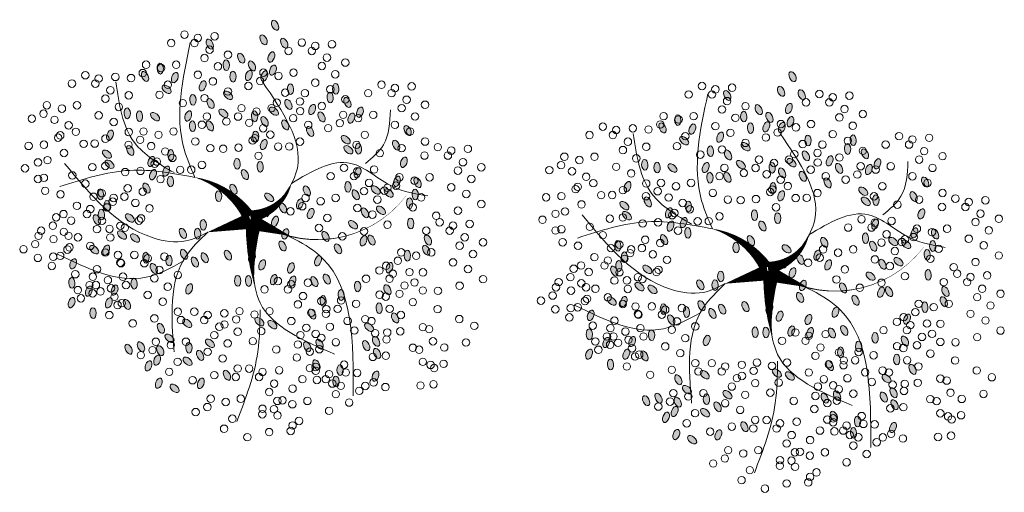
# Model space of a CAD drawing. Header units: millimetres. Extents: x 2017 to 2509, y 466 to 1783.
# Tile 13 of 25: x 2076 to 2086, y 577 to 582. Entities that reach past the tile are written whole.
import ezdxf

# ---------------------------------------------------------------- set-up
doc = ezdxf.new("R2010")
doc.units = ezdxf.units.MM
doc.layers.add('01 - Vegetación', color=3, linetype='Continuous', lineweight=0)

# ---------------------------------------------------------------- blocks, each defined once
blk = doc.blocks.new('17')
at = {"layer": '01 - Vegetación'}
for points in [[(4495.84, 1680.23, 1.33, 0.0221, 0.199177), (4489.97, 1684.48, 0.0221, 0.0221, 1.224983)], [(4496.02, 1680.23, 1.33, 0.0221, 0.286986), (4500.47, 1683.82, 0.0221, 0.0221, -1.494927)], [(4497.07, 1679.43, 0.133, 0.0221, 0.381476), (4512.91, 1682.47, 0.0221, 0.0221, -1.841687)], [(4496.02, 1679.76, 1.77, 0.0221, 0), (4491.39, 1678.53, 0.0221, 0.0221, 0)], [(4496.02, 1679.66, 1.77, 0.0221, 0), (4500.28, 1678.15, 0.0221, 0.0221, 0)], [(4496.4, 1679.85, 1.77, 0.0221, 0.074947), (4496.4, 1672.95, 0.0221, 0.0221, 0.762797)]]:
    blk.add_lwpolyline(points, format="xyseb", dxfattribs=at)
for points in [[(4490, 1684.47), (4488.83, 1687.51), (4489.5, 1699.09)], [(4487.73, 1684.98), (4483.44, 1688.25), (4481.42, 1694.81)], [(4497.83, 1680.19), (4501.11, 1685.48), (4497.33, 1694.81)], [(4508.5, 1685.98), (4510.45, 1688), (4511.21, 1691.78)], [(4500.47, 1683.82), (4506.92, 1685.99), (4511.46, 1683.47), (4515.25, 1682.46)], [(4490, 1684.47), (4482.94, 1685.23), (4475.36, 1683.47)], [(4491.39, 1678.53), (4489.02, 1677.58), (4485.46, 1677.92), (4475.87, 1685.99)], [(4497.07, 1679.43), (4503.89, 1675.65), (4507.17, 1660.78)], [(4491.39, 1678.53), (4489, 1675.9), (4487.73, 1665.57)], [(4496.57, 1678.43), (4497.07, 1670.86), (4505.15, 1665.32)], [(4488.74, 1675.4), (4484.7, 1673.64), (4475.11, 1676.16)], [(4497.07, 1670.11), (4496.82, 1665.57), (4494.55, 1658.01)]]:
    blk.add_spline(points, degree=3, dxfattribs=at)
blk = doc.blocks.new('16')
at = {"layer": '01 - Vegetación'}
h = blk.add_hatch(color=40, dxfattribs=at)
h.set_gradient(color1=(255, 191, 0), color2=(223, 255, 127), rotation=180, centered=1, tint=1, name='INVSPHERICAL')
edge = h.paths.add_edge_path()
edge.add_ellipse((4538.847, 1678.642), major_axis=(-0.0033, 0.0777), ratio=0.578492, start_angle=0, end_angle=360, ccw=False)
edge = h.paths.add_edge_path()
edge.add_ellipse((4538.961, 1678.487), major_axis=(-0.0349, 0.0695), ratio=0.578492, start_angle=0, end_angle=360, ccw=False)
edge = h.paths.add_edge_path()
edge.add_ellipse((4538.69, 1678.926), major_axis=(-0.0594, 0.0503), ratio=0.578492, start_angle=0, end_angle=360, ccw=False)
edge = h.paths.add_edge_path()
edge.add_ellipse((4538.676, 1678.266), major_axis=(-0.0033, 0.0777), ratio=0.578492, start_angle=0, end_angle=360, ccw=False)
edge = h.paths.add_edge_path()
edge.add_ellipse((4541.23, 1679.281), major_axis=(0.0274, 0.0728), ratio=0.578492, start_angle=0, end_angle=360, ccw=False)
edge = h.paths.add_edge_path()
edge.add_ellipse((4540.829, 1679.36), major_axis=(-0.0349, 0.0695), ratio=0.578492, start_angle=0, end_angle=360, ccw=False)
edge = h.paths.add_edge_path()
edge.add_ellipse((4541.174, 1679.607), major_axis=(-0.0349, 0.0695), ratio=0.578492, start_angle=0, end_angle=360, ccw=False)
edge = h.paths.add_edge_path()
edge.add_ellipse((4541.072, 1679.421), major_axis=(0.0274, 0.0728), ratio=0.578492, start_angle=0, end_angle=360, ccw=False)
edge = h.paths.add_edge_path()
edge.add_ellipse((4540.113, 1679.632), major_axis=(-0.0349, 0.0695), ratio=0.578492, start_angle=0, end_angle=360, ccw=False)
edge = h.paths.add_edge_path()
edge.add_ellipse((4540.279, 1679.843), major_axis=(-0.0349, 0.0695), ratio=0.578492, start_angle=0, end_angle=360, ccw=False)
edge = h.paths.add_edge_path()
edge.add_ellipse((4540.165, 1679.999), major_axis=(-0.0033, 0.0777), ratio=0.578492, start_angle=0, end_angle=360, ccw=False)
edge = h.paths.add_edge_path()
edge.add_ellipse((4540.499, 1679.956), major_axis=(-0.0033, 0.0777), ratio=0.578492, start_angle=0, end_angle=360, ccw=False)
edge = h.paths.add_edge_path()
edge.add_ellipse((4540.629, 1679.513), major_axis=(-0.0594, 0.0503), ratio=0.578492, start_angle=0, end_angle=360, ccw=False)
edge = h.paths.add_edge_path()
edge.add_ellipse((4540.551, 1680.278), major_axis=(0.0274, 0.0728), ratio=0.578492, start_angle=0, end_angle=360, ccw=False)
edge = h.paths.add_edge_path()
edge.add_ellipse((4539.201, 1679.744), major_axis=(-0.0033, 0.0777), ratio=0.578492, start_angle=0, end_angle=360, ccw=False)
edge = h.paths.add_edge_path()
edge.add_ellipse((4539.14, 1679.893), major_axis=(0.0274, 0.0728), ratio=0.578492, start_angle=0, end_angle=360, ccw=False)
edge = h.paths.add_edge_path()
edge.add_ellipse((4539.208, 1680.126), major_axis=(-0.0033, 0.0777), ratio=0.578492, start_angle=0, end_angle=360, ccw=False)
edge = h.paths.add_edge_path()
edge.add_ellipse((4538.979, 1680.681), major_axis=(-0.0594, 0.0503), ratio=0.578492, start_angle=0, end_angle=360, ccw=False)
edge = h.paths.add_edge_path()
edge.add_ellipse((4538.577, 1680.728), major_axis=(-0.0033, 0.0777), ratio=0.578492, start_angle=0, end_angle=360, ccw=False)
edge = h.paths.add_edge_path()
edge.add_ellipse((4538.926, 1680.033), major_axis=(0.0274, 0.0728), ratio=0.578492, start_angle=0, end_angle=360, ccw=False)
edge = h.paths.add_edge_path()
edge.add_ellipse((4538.95, 1679.842), major_axis=(0.0274, 0.0728), ratio=0.578492, start_angle=0, end_angle=360, ccw=False)
edge = h.paths.add_edge_path()
edge.add_ellipse((4538.621, 1680.191), major_axis=(-0.0349, 0.0695), ratio=0.578492, start_angle=0, end_angle=360, ccw=False)
edge = h.paths.add_edge_path()
edge.add_ellipse((4538.328, 1680.411), major_axis=(0.0274, 0.0728), ratio=0.578492, start_angle=0, end_angle=360, ccw=False)
edge = h.paths.add_edge_path()
edge.add_ellipse((4538.283, 1680.138), major_axis=(-0.0594, 0.0503), ratio=0.578492, start_angle=0, end_angle=360, ccw=False)
edge = h.paths.add_edge_path()
edge.add_ellipse((4538.32, 1679.993), major_axis=(-0.0594, 0.0503), ratio=0.578492, start_angle=0, end_angle=360, ccw=False)
edge = h.paths.add_edge_path()
edge.add_ellipse((4538.755, 1680.687), major_axis=(-0.0033, 0.0777), ratio=0.578492, start_angle=0, end_angle=360, ccw=False)
edge = h.paths.add_edge_path()
edge.add_ellipse((4538.834, 1681.261), major_axis=(-0.0349, 0.0695), ratio=0.578492, start_angle=0, end_angle=360, ccw=False)
edge = h.paths.add_edge_path()
edge.add_ellipse((4539.054, 1681.374), major_axis=(-0.0033, 0.0777), ratio=0.578492, start_angle=0, end_angle=360, ccw=False)
edge = h.paths.add_edge_path()
edge.add_ellipse((4539.147, 1681.076), major_axis=(-0.0594, 0.0503), ratio=0.578492, start_angle=0, end_angle=360, ccw=False)
edge = h.paths.add_edge_path()
edge.add_ellipse((4539.52, 1680.541), major_axis=(-0.0033, 0.0777), ratio=0.578492, start_angle=0, end_angle=360, ccw=False)
edge = h.paths.add_edge_path()
edge.add_ellipse((4539.459, 1680.689), major_axis=(0.0274, 0.0728), ratio=0.578492, start_angle=0, end_angle=360, ccw=False)
edge = h.paths.add_edge_path()
edge.add_ellipse((4539.527, 1680.923), major_axis=(-0.0033, 0.0777), ratio=0.578492, start_angle=0, end_angle=360, ccw=False)
edge = h.paths.add_edge_path()
edge.add_ellipse((4539.265, 1681.244), major_axis=(0.0274, 0.0728), ratio=0.578492, start_angle=0, end_angle=360, ccw=False)
edge = h.paths.add_edge_path()
edge.add_ellipse((4539.188, 1677.478), major_axis=(-0.0594, 0.0503), ratio=0.578492, start_angle=0, end_angle=360, ccw=False)
edge = h.paths.add_edge_path()
edge.add_ellipse((4539.473, 1678.19), major_axis=(0.0274, 0.0728), ratio=0.578492, start_angle=0, end_angle=360, ccw=False)
edge = h.paths.add_edge_path()
edge.add_ellipse((4540.696, 1678.325), major_axis=(0.0274, 0.0728), ratio=0.578492, start_angle=0, end_angle=360, ccw=False)
edge = h.paths.add_edge_path()
edge.add_ellipse((4540.33, 1678.305), major_axis=(-0.0033, 0.0777), ratio=0.578492, start_angle=0, end_angle=360, ccw=False)
edge = h.paths.add_edge_path()
edge.add_ellipse((4540.174, 1678.307), major_axis=(-0.0033, 0.0777), ratio=0.578492, start_angle=0, end_angle=360, ccw=False)
edge = h.paths.add_edge_path()
edge.add_ellipse((4540.488, 1677.717), major_axis=(-0.0594, 0.0503), ratio=0.578492, start_angle=0, end_angle=360, ccw=False)
edge = h.paths.add_edge_path()
edge.add_ellipse((4540.676, 1677.675), major_axis=(-0.0594, 0.0503), ratio=0.578492, start_angle=0, end_angle=360, ccw=False)
edge = h.paths.add_edge_path()
edge.add_ellipse((4539.469, 1677.341), major_axis=(-0.0033, 0.0777), ratio=0.578492, start_angle=0, end_angle=360, ccw=False)
edge = h.paths.add_edge_path()
edge.add_ellipse((4539.773, 1677.406), major_axis=(-0.0594, 0.0503), ratio=0.578492, start_angle=0, end_angle=360, ccw=False)
edge = h.paths.add_edge_path()
edge.add_ellipse((4539.631, 1677.23), major_axis=(-0.0349, 0.0695), ratio=0.578492, start_angle=0, end_angle=360, ccw=False)
edge = h.paths.add_edge_path()
edge.add_ellipse((4539.445, 1677.695), major_axis=(-0.0594, 0.0503), ratio=0.578492, start_angle=0, end_angle=360, ccw=False)
edge = h.paths.add_edge_path()
edge.add_ellipse((4542.676, 1679.136), major_axis=(-0.0033, 0.0777), ratio=0.578492, start_angle=0, end_angle=360, ccw=False)
edge = h.paths.add_edge_path()
edge.add_ellipse((4542.661, 1679.428), major_axis=(-0.0033, 0.0777), ratio=0.578492, start_angle=0, end_angle=360, ccw=False)
edge = h.paths.add_edge_path()
edge.add_ellipse((4542.742, 1679.554), major_axis=(-0.0033, 0.0777), ratio=0.578492, start_angle=0, end_angle=360, ccw=False)
edge = h.paths.add_edge_path()
edge.add_ellipse((4542.776, 1679.728), major_axis=(-0.0349, 0.0695), ratio=0.578492, start_angle=0, end_angle=360, ccw=False)
edge = h.paths.add_edge_path()
edge.add_ellipse((4542.477, 1679.745), major_axis=(0.0274, 0.0728), ratio=0.578492, start_angle=0, end_angle=360, ccw=False)
edge = h.paths.add_edge_path()
edge.add_ellipse((4542.578, 1680.02), major_axis=(0.0274, 0.0728), ratio=0.578492, start_angle=0, end_angle=360, ccw=False)
edge = h.paths.add_edge_path()
edge.add_ellipse((4542.466, 1680.268), major_axis=(-0.0349, 0.0695), ratio=0.578492, start_angle=0, end_angle=360, ccw=False)
edge = h.paths.add_edge_path()
edge.add_ellipse((4542.632, 1680.479), major_axis=(-0.0349, 0.0695), ratio=0.578492, start_angle=0, end_angle=360, ccw=False)
edge = h.paths.add_edge_path()
edge.add_ellipse((4542.359, 1679.577), major_axis=(-0.0594, 0.0503), ratio=0.578492, start_angle=0, end_angle=360, ccw=False)
edge = h.paths.add_edge_path()
edge.add_ellipse((4542.171, 1679.619), major_axis=(-0.0594, 0.0503), ratio=0.578492, start_angle=0, end_angle=360, ccw=False)
edge = h.paths.add_edge_path()
edge.add_ellipse((4542.246, 1679.328), major_axis=(-0.0594, 0.0503), ratio=0.578492, start_angle=0, end_angle=360, ccw=False)
edge = h.paths.add_edge_path()
edge.add_ellipse((4542.369, 1678.498), major_axis=(0.0274, 0.0728), ratio=0.578492, start_angle=0, end_angle=360, ccw=False)
edge = h.paths.add_edge_path()
edge.add_ellipse((4542.902, 1678.749), major_axis=(-0.0349, 0.0695), ratio=0.578492, start_angle=0, end_angle=360, ccw=False)
edge = h.paths.add_edge_path()
edge.add_ellipse((4542.925, 1678.897), major_axis=(-0.0349, 0.0695), ratio=0.578492, start_angle=0, end_angle=360, ccw=False)
edge = h.paths.add_edge_path()
edge.add_ellipse((4542.628, 1678.671), major_axis=(-0.0033, 0.0777), ratio=0.578492, start_angle=0, end_angle=360, ccw=False)
edge = h.paths.add_edge_path()
edge.add_ellipse((4542.11, 1678.896), major_axis=(-0.0349, 0.0695), ratio=0.578492, start_angle=0, end_angle=360, ccw=False)
edge = h.paths.add_edge_path()
edge.add_ellipse((4542.34, 1678.18), major_axis=(-0.0349, 0.0695), ratio=0.578492, start_angle=0, end_angle=360, ccw=False)
edge = h.paths.add_edge_path()
edge.add_ellipse((4538.137, 1679.191), major_axis=(-0.0349, 0.0695), ratio=0.578492, start_angle=0, end_angle=360, ccw=False)
edge = h.paths.add_edge_path()
edge.add_ellipse((4538.099, 1678.758), major_axis=(-0.0594, 0.0503), ratio=0.578492, start_angle=0, end_angle=360, ccw=False)
edge = h.paths.add_edge_path()
edge.add_ellipse((4537.796, 1678.552), major_axis=(0.0274, 0.0728), ratio=0.578492, start_angle=0, end_angle=360, ccw=False)
edge = h.paths.add_edge_path()
edge.add_ellipse((4537.776, 1678.277), major_axis=(-0.0033, 0.0777), ratio=0.578492, start_angle=0, end_angle=360, ccw=False)
edge = h.paths.add_edge_path()
edge.add_ellipse((4539.181, 1678.6), major_axis=(-0.0033, 0.0777), ratio=0.578492, start_angle=0, end_angle=360, ccw=False)
edge = h.paths.add_edge_path()
edge.add_ellipse((4538.502, 1678.968), major_axis=(-0.0594, 0.0503), ratio=0.578492, start_angle=0, end_angle=360, ccw=False)
edge = h.paths.add_edge_path()
edge.add_ellipse((4538.615, 1679.216), major_axis=(-0.0594, 0.0503), ratio=0.578492, start_angle=0, end_angle=360, ccw=False)
edge = h.paths.add_edge_path()
edge.add_ellipse((4538.188, 1679.557), major_axis=(-0.0033, 0.0777), ratio=0.578492, start_angle=0, end_angle=360, ccw=False)
edge = h.paths.add_edge_path()
edge.add_ellipse((4538.203, 1679.265), major_axis=(-0.0033, 0.0777), ratio=0.578492, start_angle=0, end_angle=360, ccw=False)
edge = h.paths.add_edge_path()
edge.add_ellipse((4538.285, 1679.391), major_axis=(-0.0033, 0.0777), ratio=0.578492, start_angle=0, end_angle=360, ccw=False)
edge = h.paths.add_edge_path()
edge.add_ellipse((4538.856, 1679.647), major_axis=(-0.0349, 0.0695), ratio=0.578492, start_angle=0, end_angle=360, ccw=False)
edge = h.paths.add_edge_path()
edge.add_ellipse((4538.272, 1678.751), major_axis=(0.0274, 0.0728), ratio=0.578492, start_angle=0, end_angle=360, ccw=False)
edge = h.paths.add_edge_path()
edge.add_ellipse((4540.863, 1678.985), major_axis=(0.0274, 0.0728), ratio=0.578492, start_angle=0, end_angle=360, ccw=False)
edge = h.paths.add_edge_path()
edge.add_ellipse((4540.823, 1678.811), major_axis=(-0.0349, 0.0695), ratio=0.578492, start_angle=0, end_angle=360, ccw=False)
edge = h.paths.add_edge_path()
edge.add_ellipse((4541.446, 1678.949), major_axis=(-0.0349, 0.0695), ratio=0.578492, start_angle=0, end_angle=360, ccw=False)
edge = h.paths.add_edge_path()
edge.add_ellipse((4540.434, 1680.393), major_axis=(-0.0033, 0.0777), ratio=0.578492, start_angle=0, end_angle=360, ccw=False)
edge = h.paths.add_edge_path()
edge.add_ellipse((4540.419, 1680.685), major_axis=(-0.0033, 0.0777), ratio=0.578492, start_angle=0, end_angle=360, ccw=False)
edge = h.paths.add_edge_path()
edge.add_ellipse((4539.773, 1680.547), major_axis=(-0.0349, 0.0695), ratio=0.578492, start_angle=0, end_angle=360, ccw=False)
edge = h.paths.add_edge_path()
edge.add_ellipse((4539.782, 1680.87), major_axis=(-0.0349, 0.0695), ratio=0.578492, start_angle=0, end_angle=360, ccw=False)
edge = h.paths.add_edge_path()
edge.add_ellipse((4539.668, 1681.126), major_axis=(0.0274, 0.0728), ratio=0.578492, start_angle=0, end_angle=360, ccw=False)
edge = h.paths.add_edge_path()
edge.add_ellipse((4540.336, 1681.276), major_axis=(0.0274, 0.0728), ratio=0.578492, start_angle=0, end_angle=360, ccw=False)
edge = h.paths.add_edge_path()
edge.add_ellipse((4540.381, 1681.413), major_axis=(-0.0349, 0.0695), ratio=0.578492, start_angle=0, end_angle=360, ccw=False)
edge = h.paths.add_edge_path()
edge.add_ellipse((4540.225, 1681.525), major_axis=(-0.0349, 0.0695), ratio=0.578492, start_angle=0, end_angle=360, ccw=False)
edge = h.paths.add_edge_path()
edge.add_ellipse((4540.009, 1681.424), major_axis=(-0.0033, 0.0777), ratio=0.578492, start_angle=0, end_angle=360, ccw=False)
edge = h.paths.add_edge_path()
edge.add_ellipse((4540.106, 1681.258), major_axis=(-0.0033, 0.0777), ratio=0.578492, start_angle=0, end_angle=360, ccw=False)
edge = h.paths.add_edge_path()
edge.add_ellipse((4540.036, 1680.989), major_axis=(-0.0594, 0.0503), ratio=0.578492, start_angle=0, end_angle=360, ccw=False)
edge = h.paths.add_edge_path()
edge.add_ellipse((4539.967, 1680.73), major_axis=(-0.0594, 0.0503), ratio=0.578492, start_angle=0, end_angle=360, ccw=False)
edge = h.paths.add_edge_path()
edge.add_ellipse((4541.92, 1680.217), major_axis=(-0.0033, 0.0777), ratio=0.578492, start_angle=0, end_angle=360, ccw=False)
edge = h.paths.add_edge_path()
edge.add_ellipse((4541.222, 1680.466), major_axis=(-0.0349, 0.0695), ratio=0.578492, start_angle=0, end_angle=360, ccw=False)
edge = h.paths.add_edge_path()
edge.add_ellipse((4541.387, 1680.676), major_axis=(-0.0349, 0.0695), ratio=0.578492, start_angle=0, end_angle=360, ccw=False)
edge = h.paths.add_edge_path()
edge.add_ellipse((4541.251, 1680.784), major_axis=(0.0274, 0.0728), ratio=0.578492, start_angle=0, end_angle=360, ccw=False)
edge = h.paths.add_edge_path()
edge.add_ellipse((4541.818, 1680.659), major_axis=(0.0274, 0.0728), ratio=0.578492, start_angle=0, end_angle=360, ccw=False)
edge = h.paths.add_edge_path()
edge.add_ellipse((4541.942, 1680.743), major_axis=(0.0274, 0.0728), ratio=0.578492, start_angle=0, end_angle=360, ccw=False)
edge = h.paths.add_edge_path()
edge.add_ellipse((4541.762, 1680.886), major_axis=(-0.0349, 0.0695), ratio=0.578492, start_angle=0, end_angle=360, ccw=False)
edge = h.paths.add_edge_path()
edge.add_ellipse((4541.592, 1681.082), major_axis=(-0.0033, 0.0777), ratio=0.578492, start_angle=0, end_angle=360, ccw=False)
edge = h.paths.add_edge_path()
edge.add_ellipse((4541.511, 1680.956), major_axis=(-0.0033, 0.0777), ratio=0.578492, start_angle=0, end_angle=360, ccw=False)
edge = h.paths.add_edge_path()
edge.add_ellipse((4541.775, 1680.201), major_axis=(-0.0594, 0.0503), ratio=0.578492, start_angle=0, end_angle=360, ccw=False)
edge = h.paths.add_edge_path()
edge.add_ellipse((4541.737, 1680.346), major_axis=(-0.0594, 0.0503), ratio=0.578492, start_angle=0, end_angle=360, ccw=False)
edge = h.paths.add_edge_path()
edge.add_ellipse((4541.843, 1679.118), major_axis=(-0.0594, 0.0503), ratio=0.578492, start_angle=0, end_angle=360, ccw=False)
edge = h.paths.add_edge_path()
edge.add_ellipse((4541.881, 1679.551), major_axis=(-0.0349, 0.0695), ratio=0.578492, start_angle=0, end_angle=360, ccw=False)
edge = h.paths.add_edge_path()
edge.add_ellipse((4542.015, 1679.29), major_axis=(-0.0349, 0.0695), ratio=0.578492, start_angle=0, end_angle=360, ccw=False)
edge = h.paths.add_edge_path()
edge.add_ellipse((4541.91, 1679.869), major_axis=(0.0274, 0.0728), ratio=0.578492, start_angle=0, end_angle=360, ccw=False)
edge = h.paths.add_edge_path()
edge.add_ellipse((4541.769, 1679.666), major_axis=(-0.0033, 0.0777), ratio=0.578492, start_angle=0, end_angle=360, ccw=False)
edge = h.paths.add_edge_path()
edge.add_ellipse((4539.676, 1679.115), major_axis=(-0.0033, 0.0777), ratio=0.578492, start_angle=0, end_angle=360, ccw=False)
edge = h.paths.add_edge_path()
edge.add_ellipse((4539.594, 1678.989), major_axis=(-0.0033, 0.0777), ratio=0.578492, start_angle=0, end_angle=360, ccw=False)
edge = h.paths.add_edge_path()
edge.add_ellipse((4539.898, 1679.531), major_axis=(-0.0033, 0.0777), ratio=0.578492, start_angle=0, end_angle=360, ccw=False)
edge = h.paths.add_edge_path()
edge.add_ellipse((4539.697, 1678.641), major_axis=(-0.0349, 0.0695), ratio=0.578492, start_angle=0, end_angle=360, ccw=False)
edge = h.paths.add_edge_path()
edge.add_ellipse((4539.398, 1678.691), major_axis=(-0.0349, 0.0695), ratio=0.578492, start_angle=0, end_angle=360, ccw=False)
edge = h.paths.add_edge_path()
edge.add_ellipse((4539.555, 1678.579), major_axis=(-0.0349, 0.0695), ratio=0.578492, start_angle=0, end_angle=360, ccw=False)
edge = h.paths.add_edge_path()
edge.add_ellipse((4540.714, 1679.167), major_axis=(0.0274, 0.0728), ratio=0.578492, start_angle=0, end_angle=360, ccw=False)
edge = h.paths.add_edge_path()
edge.add_ellipse((4540.549, 1681.79), major_axis=(-0.0349, 0.0695), ratio=0.578492, start_angle=0, end_angle=360, ccw=False)
edge = h.paths.add_edge_path()
edge.add_ellipse((4540.715, 1682.001), major_axis=(-0.0349, 0.0695), ratio=0.578492, start_angle=0, end_angle=360, ccw=False)
edge = h.paths.add_edge_path()
edge.add_ellipse((4540.848, 1681.741), major_axis=(-0.0349, 0.0695), ratio=0.578492, start_angle=0, end_angle=360, ccw=False)
edge = h.paths.add_edge_path()
edge.add_ellipse((4540.661, 1681.542), major_axis=(0.0274, 0.0728), ratio=0.578492, start_angle=0, end_angle=360, ccw=False)
edge = h.paths.add_edge_path()
edge.add_ellipse((4540.684, 1681.351), major_axis=(0.0274, 0.0728), ratio=0.578492, start_angle=0, end_angle=360, ccw=False)
edge = h.paths.add_edge_path()
edge.add_ellipse((4540.56, 1681.267), major_axis=(0.0274, 0.0728), ratio=0.578492, start_angle=0, end_angle=360, ccw=False)
edge = h.paths.add_edge_path()
edge.add_ellipse((4540.528, 1678.539), major_axis=(0.0274, 0.0728), ratio=0.578492, start_angle=0, end_angle=360, ccw=False)
edge = h.paths.add_edge_path()
edge.add_ellipse((4540.38, 1678.647), major_axis=(0.0274, 0.0728), ratio=0.578492, start_angle=0, end_angle=360, ccw=False)
edge = h.paths.add_edge_path()
edge.add_ellipse((4540.034, 1678.678), major_axis=(-0.0349, 0.0695), ratio=0.578492, start_angle=0, end_angle=360, ccw=False)
edge = h.paths.add_edge_path()
edge.add_ellipse((4540.944, 1678.493), major_axis=(0.0274, 0.0728), ratio=0.578492, start_angle=0, end_angle=360, ccw=False)
edge = h.paths.add_edge_path()
edge.add_ellipse((4541.625, 1678.77), major_axis=(-0.0349, 0.0695), ratio=0.578492, start_angle=0, end_angle=360, ccw=False)
edge = h.paths.add_edge_path()
edge.add_ellipse((4541.994, 1678.887), major_axis=(0.0274, 0.0728), ratio=0.578492, start_angle=0, end_angle=360, ccw=False)
edge = h.paths.add_edge_path()
edge.add_ellipse((4541.336, 1678.598), major_axis=(0.0274, 0.0728), ratio=0.578492, start_angle=0, end_angle=360, ccw=False)
edge = h.paths.add_edge_path()
edge.add_ellipse((4539.381, 1678.993), major_axis=(-0.0349, 0.0695), ratio=0.578492, start_angle=0, end_angle=360, ccw=False)
edge = h.paths.add_edge_path()
edge.add_ellipse((4540.938, 1681.079), major_axis=(-0.0033, 0.0777), ratio=0.578492, start_angle=0, end_angle=360, ccw=False)
edge = h.paths.add_edge_path()
edge.add_ellipse((4540.699, 1680.759), major_axis=(-0.0594, 0.0503), ratio=0.578492, start_angle=0, end_angle=360, ccw=False)
edge = h.paths.add_edge_path()
edge.add_ellipse((4540.908, 1680.857), major_axis=(-0.0349, 0.0695), ratio=0.578492, start_angle=0, end_angle=360, ccw=False)
edge = h.paths.add_edge_path()
edge.add_ellipse((4540.863, 1680.561), major_axis=(-0.0349, 0.0695), ratio=0.578492, start_angle=0, end_angle=360, ccw=False)
edge = h.paths.add_edge_path()
edge.add_ellipse((4540.564, 1680.61), major_axis=(-0.0349, 0.0695), ratio=0.578492, start_angle=0, end_angle=360, ccw=False)
edge = h.paths.add_edge_path()
edge.add_ellipse((4539.771, 1681.729), major_axis=(-0.0349, 0.0695), ratio=0.578492, start_angle=0, end_angle=360, ccw=False)
edge = h.paths.add_edge_path()
edge.add_ellipse((4540.968, 1678.302), major_axis=(0.0274, 0.0728), ratio=0.578492, start_angle=0, end_angle=360, ccw=False)
edge = h.paths.add_edge_path()
edge.add_ellipse((4541.908, 1678.227), major_axis=(-0.0033, 0.0777), ratio=0.578492, start_angle=0, end_angle=360, ccw=False)
edge = h.paths.add_edge_path()
edge.add_ellipse((4541.283, 1678.297), major_axis=(-0.0349, 0.0695), ratio=0.578492, start_angle=0, end_angle=360, ccw=False)
edge = h.paths.add_edge_path()
edge.add_ellipse((4541.463, 1678.333), major_axis=(-0.0349, 0.0695), ratio=0.578492, start_angle=0, end_angle=360, ccw=False)
edge = h.paths.add_edge_path()
edge.add_ellipse((4538.021, 1678.159), major_axis=(0.0274, 0.0728), ratio=0.578492, start_angle=0, end_angle=360, ccw=False)
edge = h.paths.add_edge_path()
edge.add_ellipse((4537.772, 1677.992), major_axis=(0.0274, 0.0728), ratio=0.578492, start_angle=0, end_angle=360, ccw=False)
edge = h.paths.add_edge_path()
edge.add_ellipse((4538.082, 1677.841), major_axis=(-0.0033, 0.0777), ratio=0.578492, start_angle=0, end_angle=360, ccw=False)
edge = h.paths.add_edge_path()
edge.add_ellipse((4538.572, 1677.966), major_axis=(-0.0349, 0.0695), ratio=0.578492, start_angle=0, end_angle=360, ccw=False)
edge = h.paths.add_edge_path()
edge.add_ellipse((4538.311, 1677.99), major_axis=(0.0274, 0.0728), ratio=0.578492, start_angle=0, end_angle=360, ccw=False)
edge = h.paths.add_edge_path()
edge.add_ellipse((4538.394, 1678.174), major_axis=(0.0274, 0.0728), ratio=0.578492, start_angle=0, end_angle=360, ccw=False)
edge = h.paths.add_edge_path()
edge.add_ellipse((4538.776, 1677.355), major_axis=(-0.0349, 0.0695), ratio=0.578492, start_angle=0, end_angle=360, ccw=False)
edge = h.paths.add_edge_path()
edge.add_ellipse((4538.597, 1677.319), major_axis=(-0.0349, 0.0695), ratio=0.578492, start_angle=0, end_angle=360, ccw=False)
edge = h.paths.add_edge_path()
edge.add_ellipse((4539.063, 1677.621), major_axis=(-0.0349, 0.0695), ratio=0.578492, start_angle=0, end_angle=360, ccw=False)
edge = h.paths.add_edge_path()
edge.add_ellipse((4539.033, 1676.828), major_axis=(0.0274, 0.0728), ratio=0.578492, start_angle=0, end_angle=360, ccw=False)
edge = h.paths.add_edge_path()
edge.add_ellipse((4539.009, 1677.162), major_axis=(0.0274, 0.0728), ratio=0.578492, start_angle=0, end_angle=360, ccw=False)
edge = h.paths.add_edge_path()
edge.add_ellipse((4538.885, 1677.078), major_axis=(0.0274, 0.0728), ratio=0.578492, start_angle=0, end_angle=360, ccw=False)
edge = h.paths.add_edge_path()
edge.add_ellipse((4539.054, 1677.298), major_axis=(-0.0349, 0.0695), ratio=0.578492, start_angle=0, end_angle=360, ccw=False)
edge = h.paths.add_edge_path()
edge.add_ellipse((4542.221, 1677.913), major_axis=(-0.0033, 0.0777), ratio=0.578492, start_angle=0, end_angle=360, ccw=False)
edge = h.paths.add_edge_path()
edge.add_ellipse((4542.451, 1677.771), major_axis=(-0.0349, 0.0695), ratio=0.578492, start_angle=0, end_angle=360, ccw=False)
edge = h.paths.add_edge_path()
edge.add_ellipse((4541.18, 1677.355), major_axis=(-0.0349, 0.0695), ratio=0.578492, start_angle=0, end_angle=360, ccw=False)
edge = h.paths.add_edge_path()
edge.add_ellipse((4541.671, 1678.102), major_axis=(-0.0033, 0.0777), ratio=0.578492, start_angle=0, end_angle=360, ccw=False)
edge = h.paths.add_edge_path()
edge.add_ellipse((4541.411, 1678.017), major_axis=(-0.0033, 0.0777), ratio=0.578492, start_angle=0, end_angle=360, ccw=False)
edge = h.paths.add_edge_path()
edge.add_ellipse((4542.075, 1677.637), major_axis=(-0.0594, 0.0503), ratio=0.578492, start_angle=0, end_angle=360, ccw=False)
edge = h.paths.add_edge_path()
edge.add_ellipse((4541.252, 1677.826), major_axis=(-0.0349, 0.0695), ratio=0.578492, start_angle=0, end_angle=360, ccw=False)
edge = h.paths.add_edge_path()
edge.add_ellipse((4541.596, 1676.853), major_axis=(-0.0033, 0.0777), ratio=0.578492, start_angle=0, end_angle=360, ccw=False)
edge = h.paths.add_edge_path()
edge.add_ellipse((4541.655, 1677.018), major_axis=(-0.0033, 0.0777), ratio=0.578492, start_angle=0, end_angle=360, ccw=False)
edge = h.paths.add_edge_path()
edge.add_ellipse((4542.033, 1677.371), major_axis=(-0.0349, 0.0695), ratio=0.578492, start_angle=0, end_angle=360, ccw=False)
edge = h.paths.add_edge_path()
edge.add_ellipse((4542.19, 1677.259), major_axis=(-0.0349, 0.0695), ratio=0.578492, start_angle=0, end_angle=360, ccw=False)
edge = h.paths.add_edge_path()
edge.add_ellipse((4542.168, 1676.931), major_axis=(0.0274, 0.0728), ratio=0.578492, start_angle=0, end_angle=360, ccw=False)
edge = h.paths.add_edge_path()
edge.add_ellipse((4542.176, 1677.433), major_axis=(-0.0349, 0.0695), ratio=0.578492, start_angle=0, end_angle=360, ccw=False)
edge = h.paths.add_edge_path()
edge.add_ellipse((4541.313, 1677.094), major_axis=(-0.0349, 0.0695), ratio=0.578492, start_angle=0, end_angle=360, ccw=False)
edge = h.paths.add_edge_path()
edge.add_ellipse((4541.359, 1677.391), major_axis=(-0.0349, 0.0695), ratio=0.578492, start_angle=0, end_angle=360, ccw=False)
edge = h.paths.add_edge_path()
edge.add_ellipse((4540.019, 1676.943), major_axis=(-0.0349, 0.0695), ratio=0.578492, start_angle=0, end_angle=360, ccw=False)
edge = h.paths.add_edge_path()
edge.add_ellipse((4539.641, 1676.826), major_axis=(0.0274, 0.0728), ratio=0.578492, start_angle=0, end_angle=360, ccw=False)
edge = h.paths.add_edge_path()
edge.add_ellipse((4539.262, 1676.754), major_axis=(-0.0594, 0.0503), ratio=0.578492, start_angle=0, end_angle=360, ccw=False)
edge = h.paths.add_edge_path()
edge.add_ellipse((4539.45, 1677.146), major_axis=(-0.0594, 0.0503), ratio=0.578492, start_angle=0, end_angle=360, ccw=False)
at = {"layer": '01 - Vegetación', "extrusion": (0, 0, -1)}
for centre, major_axis in [((4540.715, 1682.001), (-0.0349, 0.0695)), ((4540.549, 1681.79), (-0.0349, 0.0695)), ((4539.771, 1681.729), (-0.0349, 0.0695)), ((4540.848, 1681.741), (-0.0349, 0.0695)), ((4540.225, 1681.525), (-0.0349, 0.0695)), ((4539.054, 1681.374), (-0.0033, 0.0777)), ((4540.009, 1681.424), (-0.0033, 0.0777)), ((4540.381, 1681.413), (-0.0349, 0.0695)), ((4538.834, 1681.261), (-0.0349, 0.0695)), ((4540.106, 1681.258), (-0.0033, 0.0777)), ((4540.938, 1681.079), (-0.0033, 0.0777)), ((4541.592, 1681.082), (-0.0033, 0.0777)), ((4539.527, 1680.923), (-0.0033, 0.0777)), ((4541.511, 1680.956), (-0.0033, 0.0777)), ((4539.782, 1680.87), (-0.0349, 0.0695)), ((4540.908, 1680.857), (-0.0349, 0.0695)), ((4541.762, 1680.886), (-0.0349, 0.0695)), ((4538.577, 1680.728), (-0.0033, 0.0777)), ((4538.755, 1680.687), (-0.0033, 0.0777)), ((4540.419, 1680.685), (-0.0033, 0.0777)), ((4540.564, 1680.61), (-0.0349, 0.0695)), ((4541.387, 1680.676), (-0.0349, 0.0695)), ((4539.52, 1680.541), (-0.0033, 0.0777)), ((4539.773, 1680.547), (-0.0349, 0.0695)), ((4540.863, 1680.561), (-0.0349, 0.0695)), ((4541.222, 1680.466), (-0.0349, 0.0695)), ((4542.632, 1680.479), (-0.0349, 0.0695)), ((4540.434, 1680.393), (-0.0033, 0.0777)), ((4538.621, 1680.191), (-0.0349, 0.0695)), ((4541.92, 1680.217), (-0.0033, 0.0777)), ((4542.466, 1680.268), (-0.0349, 0.0695)), ((4539.208, 1680.126), (-0.0033, 0.0777)), ((4540.165, 1679.999), (-0.0033, 0.0777)), ((4540.499, 1679.956), (-0.0033, 0.0777)), ((4540.279, 1679.843), (-0.0349, 0.0695)), ((4538.856, 1679.647), (-0.0349, 0.0695)), ((4539.201, 1679.744), (-0.0033, 0.0777)), ((4540.113, 1679.632), (-0.0349, 0.0695)), ((4541.769, 1679.666), (-0.0033, 0.0777)), ((4542.776, 1679.728), (-0.0349, 0.0695)), ((4538.188, 1679.557), (-0.0033, 0.0777)), ((4539.898, 1679.531), (-0.0033, 0.0777)), ((4541.174, 1679.607), (-0.0349, 0.0695)), ((4541.881, 1679.551), (-0.0349, 0.0695)), ((4542.742, 1679.554), (-0.0033, 0.0777)), ((4538.285, 1679.391), (-0.0033, 0.0777)), ((4540.829, 1679.36), (-0.0349, 0.0695)), ((4542.661, 1679.428), (-0.0033, 0.0777)), ((4538.137, 1679.191), (-0.0349, 0.0695)), ((4538.203, 1679.265), (-0.0033, 0.0777)), ((4542.015, 1679.29), (-0.0349, 0.0695)), ((4539.676, 1679.115), (-0.0033, 0.0777)), ((4542.676, 1679.136), (-0.0033, 0.0777)), ((4539.381, 1678.993), (-0.0349, 0.0695)), ((4539.594, 1678.989), (-0.0033, 0.0777)), ((4541.446, 1678.949), (-0.0349, 0.0695)), ((4540.823, 1678.811), (-0.0349, 0.0695)), ((4541.625, 1678.77), (-0.0349, 0.0695)), ((4542.11, 1678.896), (-0.0349, 0.0695)), ((4542.925, 1678.897), (-0.0349, 0.0695)), ((4538.847, 1678.642), (-0.0033, 0.0777)), ((4539.398, 1678.691), (-0.0349, 0.0695)), ((4539.697, 1678.641), (-0.0349, 0.0695)), ((4540.034, 1678.678), (-0.0349, 0.0695)), ((4542.628, 1678.671), (-0.0033, 0.0777)), ((4542.902, 1678.749), (-0.0349, 0.0695)), ((4538.961, 1678.487), (-0.0349, 0.0695)), ((4539.181, 1678.6), (-0.0033, 0.0777)), ((4539.555, 1678.579), (-0.0349, 0.0695)), ((4541.463, 1678.333), (-0.0349, 0.0695)), ((4537.776, 1678.277), (-0.0033, 0.0777)), ((4538.676, 1678.266), (-0.0033, 0.0777)), ((4540.174, 1678.307), (-0.0033, 0.0777)), ((4540.33, 1678.305), (-0.0033, 0.0777)), ((4541.283, 1678.297), (-0.0349, 0.0695)), ((4541.908, 1678.227), (-0.0033, 0.0777)), ((4541.671, 1678.102), (-0.0033, 0.0777)), ((4542.34, 1678.18), (-0.0349, 0.0695)), ((4538.572, 1677.966), (-0.0349, 0.0695)), ((4541.411, 1678.017), (-0.0033, 0.0777)), ((4542.221, 1677.913), (-0.0033, 0.0777)), ((4538.082, 1677.841), (-0.0033, 0.0777)), ((4541.252, 1677.826), (-0.0349, 0.0695)), ((4542.451, 1677.771), (-0.0349, 0.0695)), ((4539.063, 1677.621), (-0.0349, 0.0695)), ((4538.776, 1677.355), (-0.0349, 0.0695)), ((4539.469, 1677.341), (-0.0033, 0.0777)), ((4541.18, 1677.355), (-0.0349, 0.0695)), ((4541.359, 1677.391), (-0.0349, 0.0695)), ((4542.033, 1677.371), (-0.0349, 0.0695)), ((4542.176, 1677.433), (-0.0349, 0.0695)), ((4538.597, 1677.319), (-0.0349, 0.0695)), ((4539.054, 1677.298), (-0.0349, 0.0695)), ((4539.631, 1677.23), (-0.0349, 0.0695)), ((4542.19, 1677.259), (-0.0349, 0.0695)), ((4541.313, 1677.094), (-0.0349, 0.0695)), ((4540.019, 1676.943), (-0.0349, 0.0695)), ((4541.655, 1677.018), (-0.0033, 0.0777)), ((4541.596, 1676.853), (-0.0033, 0.0777))]:
    blk.add_ellipse(centre, major_axis=major_axis, ratio=0.578492, start_param=3.141593, end_param=9.424778, dxfattribs=at)
for centre, major_axis in [((4540.661, 1681.542), (0.0274, 0.0728)), ((4540.684, 1681.351), (0.0274, 0.0728)), ((4539.265, 1681.244), (0.0274, 0.0728)), ((4540.336, 1681.276), (0.0274, 0.0728)), ((4540.56, 1681.267), (0.0274, 0.0728)), ((4539.147, 1681.076), (-0.0594, 0.0503)), ((4539.668, 1681.126), (0.0274, 0.0728)), ((4540.036, 1680.989), (-0.0594, 0.0503)), ((4541.251, 1680.784), (0.0274, 0.0728)), ((4538.979, 1680.681), (-0.0594, 0.0503)), ((4539.459, 1680.689), (0.0274, 0.0728)), ((4539.967, 1680.73), (-0.0594, 0.0503)), ((4540.699, 1680.759), (-0.0594, 0.0503)), ((4541.818, 1680.659), (0.0274, 0.0728)), ((4541.942, 1680.743), (0.0274, 0.0728)), ((4538.328, 1680.411), (0.0274, 0.0728)), ((4541.737, 1680.346), (-0.0594, 0.0503)), ((4540.551, 1680.278), (0.0274, 0.0728)), ((4541.775, 1680.201), (-0.0594, 0.0503)), ((4538.283, 1680.138), (-0.0594, 0.0503)), ((4538.32, 1679.993), (-0.0594, 0.0503)), ((4538.926, 1680.033), (0.0274, 0.0728)), ((4542.578, 1680.02), (0.0274, 0.0728)), ((4538.95, 1679.842), (0.0274, 0.0728)), ((4539.14, 1679.893), (0.0274, 0.0728)), ((4541.91, 1679.869), (0.0274, 0.0728)), ((4542.477, 1679.745), (0.0274, 0.0728)), ((4540.629, 1679.513), (-0.0594, 0.0503)), ((4542.171, 1679.619), (-0.0594, 0.0503)), ((4542.359, 1679.577), (-0.0594, 0.0503)), ((4541.072, 1679.421), (0.0274, 0.0728)), ((4538.615, 1679.216), (-0.0594, 0.0503)), ((4541.23, 1679.281), (0.0274, 0.0728)), ((4542.246, 1679.328), (-0.0594, 0.0503)), ((4540.714, 1679.167), (0.0274, 0.0728)), ((4541.843, 1679.118), (-0.0594, 0.0503)), ((4538.502, 1678.968), (-0.0594, 0.0503)), ((4538.69, 1678.926), (-0.0594, 0.0503)), ((4540.863, 1678.985), (0.0274, 0.0728)), ((4541.994, 1678.887), (0.0274, 0.0728)), ((4538.099, 1678.758), (-0.0594, 0.0503)), ((4538.272, 1678.751), (0.0274, 0.0728)), ((4540.38, 1678.647), (0.0274, 0.0728)), ((4537.796, 1678.552), (0.0274, 0.0728)), ((4540.528, 1678.539), (0.0274, 0.0728)), ((4540.944, 1678.493), (0.0274, 0.0728)), ((4541.336, 1678.598), (0.0274, 0.0728)), ((4542.369, 1678.498), (0.0274, 0.0728)), ((4539.473, 1678.19), (0.0274, 0.0728)), ((4540.696, 1678.325), (0.0274, 0.0728)), ((4540.968, 1678.302), (0.0274, 0.0728)), ((4538.021, 1678.159), (0.0274, 0.0728)), ((4538.394, 1678.174), (0.0274, 0.0728)), ((4537.772, 1677.992), (0.0274, 0.0728)), ((4538.311, 1677.99), (0.0274, 0.0728)), ((4539.445, 1677.695), (-0.0594, 0.0503)), ((4540.488, 1677.717), (-0.0594, 0.0503)), ((4540.676, 1677.675), (-0.0594, 0.0503)), ((4542.075, 1677.637), (-0.0594, 0.0503)), ((4539.188, 1677.478), (-0.0594, 0.0503)), ((4539.773, 1677.406), (-0.0594, 0.0503)), ((4538.885, 1677.078), (0.0274, 0.0728)), ((4539.009, 1677.162), (0.0274, 0.0728)), ((4539.45, 1677.146), (-0.0594, 0.0503)), ((4542.168, 1676.931), (0.0274, 0.0728)), ((4539.033, 1676.828), (0.0274, 0.0728)), ((4539.641, 1676.826), (0.0274, 0.0728)), ((4539.262, 1676.754), (-0.0594, 0.0503))]:
    blk.add_ellipse(centre, major_axis=major_axis, ratio=0.578492, dxfattribs=at)
blk = doc.blocks.new('18')
at = {"color": 60}
for centre in [(4488.87, 1699.94), (4487.42, 1699.03), (4489.95, 1699.03), (4490.32, 1699.58), (4492.13, 1699.76), (4501.6, 1699.08), (4504.86, 1698.9), (4491.59, 1698.31), (4493.58, 1697.76), (4500.15, 1698.17), (4502.68, 1698.17), (4503.05, 1698.72), (4484.7, 1696.68), (4487.96, 1696.68), (4491.04, 1697.4), (4504.32, 1697.45), (4506.31, 1696.91), (4478.11, 1695.54), (4484.34, 1695.77), (4486.33, 1696.32), (4490.32, 1695.59), (4492.49, 1696.5), (4497.43, 1695.82), (4500.69, 1695.82), (4503.77, 1696.54), (4505.22, 1695.64), (4476.66, 1694.63), (4479.2, 1694.63), (4479.56, 1695.18), (4481.37, 1695.36), (4483.07, 1695.23), (4487.06, 1694.51), (4491.95, 1694.87), (4497.07, 1694.91), (4499.06, 1695.46), (4503.05, 1694.73), (4480.83, 1693.91), (4486.15, 1693.42), (4493.58, 1693.78), (4495.8, 1694.37), (4499.79, 1693.65), (4501.93, 1693.6), (4504.68, 1694.01), (4480.29, 1693), (4482.82, 1693.36), (4488.69, 1692.51), (4491.04, 1693.06), (4498.88, 1692.56), (4501.39, 1692.69), (4506.31, 1692.92), (4473.58, 1691.37), (4473.94, 1692.28), (4475.57, 1691.92), (4477.21, 1692.28), (4481.74, 1692.1), (4495.05, 1691.97), (4496.68, 1691.6), (4498.31, 1691.97), (4501.42, 1691.65), (4503.77, 1692.2), (4472.31, 1690.83), (4474.77, 1690.7), (4479.56, 1691.19), (4481.19, 1690.47), (4491.3, 1691.07), (4493.41, 1690.52), (4494.68, 1691.06), (4495.88, 1690.38), (4500.66, 1690.88), (4476.3, 1690.11), (4477.08, 1689.41), (4482.82, 1689.38), (4484.42, 1689.44), (4487.68, 1689.44), (4490.76, 1690.17), (4497.4, 1689.79), (4502.29, 1690.16), (4475.16, 1688.77), (4475.39, 1689.02), (4477.93, 1688.11), (4479.13, 1688.13), (4480.29, 1688.66), (4484.06, 1688.54), (4486.05, 1689.08), (4490.04, 1688.36), (4496.26, 1688.46), (4496.5, 1688.71), (4498.18, 1689.1), (4501.39, 1688.34), (4471.96, 1687.88), (4473.62, 1688.01), (4475.8, 1687.11), (4482.79, 1688), (4485.25, 1687.86), (4486.77, 1687.27), (4491.67, 1687.63), (4493.06, 1687.57), (4494.72, 1687.69), (4499.03, 1687.8), (4500.23, 1687.82), (4472.98, 1686.09), (4474.01, 1686.34), (4485.63, 1685.94), (4485.87, 1686.18), (4487.55, 1686.58), (4496.9, 1686.8), (4471.57, 1685.45), (4478.87, 1685.57), (4480.28, 1685.7), (4482.43, 1685.04), (4484.1, 1685.17), (4488.4, 1685.28), (4489.6, 1685.3), (4490.76, 1685.82), (4472.98, 1684.29), (4473.62, 1684.42), (4476.7, 1684.68), (4478.11, 1683.78), (4486.27, 1684.27), (4473.75, 1683.01), (4479.9, 1682.75), (4482.71, 1683.28), (4484.34, 1682.92), (4475.42, 1682.63), (4479, 1682.37), (4481.08, 1681.83), (4481.18, 1682.24), (4482.35, 1682.38), (4483.54, 1681.7), (4485.07, 1681.11), (4474.95, 1680.14), (4476.58, 1679.78), (4483.93, 1679.78), (4484.16, 1680.02), (4473.32, 1678.69), (4474.59, 1679.23), (4475.78, 1678.56), (4480.73, 1678.88), (4482.39, 1679.01), (4477.31, 1677.97), (4476.17, 1676.64), (4476.4, 1676.88), (4472.96, 1675.74), (4474.63, 1675.87), (4481.65, 1676.05), (4478.93, 1673.7), (4480.56, 1673.33), (4482.19, 1673.7), (4477.3, 1672.25), (4478.56, 1672.79), (4479.76, 1672.11), (4481.28, 1671.52), (4482.06, 1670.83)]:
    blk.add_circle(centre, 0.405, dxfattribs=at)
at = {"color": 62}
for centre in [(4510.24, 1694.51), (4508.79, 1693.6), (4511.33, 1693.6), (4511.69, 1694.15), (4513.51, 1694.33), (4512.96, 1692.88), (4514.96, 1692.34), (4506.08, 1691.25), (4509.34, 1691.25), (4512.42, 1691.97), (4505.71, 1690.35), (4507.71, 1690.89), (4513.87, 1691.07), (4504.45, 1689.8), (4511.69, 1690.16), (4513.33, 1689.44), (4508.43, 1689.08), (4514.96, 1688.35), (4507.53, 1687.99), (4510.06, 1687.09), (4512.42, 1687.63), (4477.2, 1681.39), (4478.65, 1681.03), (4480.46, 1681.21), (4475.75, 1680.49), (4478.29, 1680.49), (4479.92, 1679.76), (4479.37, 1678.86), (4481.91, 1679.22), (4473.03, 1678.13), (4474.66, 1677.77), (4476.29, 1678.13), (4480.82, 1677.95), (4471.4, 1676.68), (4472.67, 1677.23), (4478.65, 1677.04), (4480.28, 1676.32), (4475.39, 1675.96), (4481.91, 1675.23), (4483.43, 1676.06), (4484.88, 1675.7), (4486.69, 1675.88), (4474.48, 1674.87), (4479.37, 1674.51), (4481.98, 1675.16), (4484.51, 1675.16), (4486.15, 1674.43), (4477.02, 1673.97), (4485.6, 1673.53), (4488.14, 1673.89), (4479.26, 1672.8), (4480.89, 1672.44), (4482.52, 1672.8), (4487.05, 1672.62), (4477.63, 1671.36), (4478.9, 1671.9), (4484.88, 1671.72), (4486.51, 1670.99), (4481.61, 1670.63), (4488.14, 1669.91), (4480.71, 1669.54), (4485.6, 1669.18), (4483.25, 1668.64)]:
    blk.add_circle(centre, 0.405, dxfattribs=at)
at = {"color": 64}
for centre in [(4516.35, 1687.74), (4517.8, 1687.37), (4519.61, 1687.56), (4514.9, 1686.83), (4517.44, 1686.83), (4519.07, 1686.11), (4518.53, 1685.2), (4521.06, 1685.56), (4512.18, 1684.48), (4513.81, 1684.11), (4515.45, 1684.48), (4519.98, 1684.3), (4510.55, 1683.03), (4511.82, 1683.57), (4517.8, 1683.39), (4514.54, 1682.3), (4519.43, 1682.67), (4513.63, 1681.22), (4518.53, 1680.86), (4521.06, 1681.58), (4516.17, 1680.31), (4489.93, 1669.91), (4488.48, 1669), (4491.01, 1669), (4491.38, 1669.55), (4493.19, 1669.73), (4492.65, 1668.28), (4492.1, 1667.37), (4494.64, 1667.74), (4485.4, 1665.74), (4485.76, 1666.65), (4487.39, 1666.29), (4489.02, 1666.65), (4493.55, 1666.47), (4484.13, 1665.2), (4491.38, 1665.56), (4493.01, 1664.84), (4488.12, 1664.48), (4494.64, 1663.75), (4495.88, 1663.74), (4499.14, 1663.56), (4487.21, 1663.39), (4489.75, 1662.48), (4492.1, 1663.03), (4494.43, 1662.83), (4496.96, 1662.83), (4497.33, 1663.38), (4498.59, 1662.11), (4500.59, 1661.57), (4491.71, 1660.48), (4494.97, 1660.48), (4498.05, 1661.2), (4499.5, 1660.3), (4491.35, 1659.57), (4493.34, 1660.12), (4497.33, 1659.39), (4490.08, 1659.03), (4494.06, 1658.31), (4498.96, 1658.67), (4493.16, 1657.22), (4500.59, 1657.58), (4495.69, 1656.31), (4498.05, 1656.86)]:
    blk.add_circle(centre, 0.405, dxfattribs=at)
at = {"color": 66}
for centre in [(4506.17, 1685.5), (4507.62, 1685.14), (4509.43, 1685.32), (4504.72, 1684.6), (4507.25, 1684.6), (4508.89, 1683.87), (4508.34, 1682.97), (4510.88, 1683.33), (4502, 1682.24), (4503.63, 1681.88), (4505.26, 1682.24), (4509.79, 1682.06), (4500.37, 1680.79), (4501.64, 1681.34), (4507.62, 1681.15), (4504.36, 1680.07), (4509.25, 1680.43), (4516.54, 1679.6), (4503.45, 1678.98), (4508.34, 1678.62), (4510.88, 1679.34), (4515.09, 1678.69), (4517.63, 1678.69), (4517.99, 1679.24), (4519.8, 1679.42), (4505.99, 1678.08), (4519.26, 1677.97), (4521.25, 1677.43), (4512.37, 1676.34), (4515.63, 1676.34), (4518.71, 1677.06), (4512.01, 1675.43), (4514, 1675.98), (4517.99, 1675.25), (4520.16, 1676.16), (4510.74, 1674.89), (4514.73, 1674.17), (4519.62, 1674.53), (4499, 1673.23), (4521.25, 1673.44), (4497.55, 1672.33), (4500.09, 1672.33), (4500.45, 1672.87), (4502.26, 1673.05), (4513.82, 1673.08), (4516.36, 1672.17), (4518.71, 1672.72), (4501.72, 1671.6), (4503.71, 1671.06), (4494.83, 1669.97), (4498.09, 1669.97), (4501.17, 1670.7), (4494.47, 1669.07), (4496.46, 1669.61), (4500.45, 1668.89), (4502.62, 1669.79), (4493.2, 1668.52), (4497.19, 1667.8), (4502.08, 1668.16), (4496.28, 1666.71), (4503.71, 1667.08), (4498.82, 1665.81), (4501.17, 1666.35)]:
    blk.add_circle(centre, 0.405, dxfattribs=at)
at = {"color": 68}
for centre in [(4510.01, 1674.38), (4513.27, 1674.2), (4508.56, 1673.48), (4511.1, 1673.48), (4511.46, 1674.02), (4512.73, 1672.75), (4514.72, 1672.21), (4505.85, 1671.12), (4510.03, 1671.75), (4510.71, 1671.54), (4512.19, 1671.85), (4504.25, 1670.19), (4505.48, 1670.22), (4507.48, 1670.76), (4511.12, 1670.22), (4513.64, 1670.94), (4516.32, 1670.19), (4504.21, 1669.68), (4506.56, 1668.91), (4508.46, 1669.1), (4509.15, 1668.89), (4512.34, 1669.55), (4518.67, 1669.11), (4504.64, 1668.27), (4507.29, 1667.87), (4512.27, 1667.78), (4514.72, 1668.23), (4515.41, 1668.02), (4520.3, 1668.38), (4501.44, 1667.37), (4503.1, 1667.5), (4509.55, 1667.57), (4510.78, 1666.9), (4510.86, 1667.66), (4515.82, 1666.7), (4503.49, 1665.84), (4505.28, 1666.6), (4513.63, 1666), (4514.32, 1665.79), (4517.04, 1666.03), (4519.4, 1666.57), (4501.05, 1664.94), (4502.46, 1665.58), (4509.3, 1665.01), (4510.71, 1665.14), (4502.46, 1663.79), (4503.1, 1663.92), (4503.1, 1663.5), (4506.18, 1664.17), (4514.72, 1664.47), (4515.56, 1664.14), (4515.95, 1663.8), (4516.97, 1664.26), (4501.66, 1662.6), (4503.23, 1662.51), (4504.19, 1662.6), (4504.55, 1663.14), (4506.37, 1663.32), (4507.59, 1663.27), (4504.9, 1662.12), (4505.82, 1661.87), (4508.48, 1661.86), (4509.38, 1662.25), (4510.66, 1661.74), (4514.47, 1661.91), (4515.88, 1662.04), (4505.28, 1660.97), (4507.82, 1661.33), (4498.57, 1659.34), (4498.94, 1660.24), (4500.57, 1659.88), (4502.2, 1660.24), (4506.73, 1660.06), (4497.31, 1658.79), (4504.55, 1659.16), (4501.29, 1658.07), (4500.39, 1656.98)]:
    blk.add_circle(centre, 0.405, dxfattribs=at)
at = {"layer": '01 - Vegetación', "xscale": 7.5, "yscale": 7.5, "zscale": 7.5}
blk.add_blockref('16', (-29556.67, -10914.05), dxfattribs=at)
at = {"layer": '01 - Vegetación'}
blk.add_blockref('17', (0, 0), dxfattribs=at)

msp = doc.modelspace()

# ---------------------------------------------------------------- block references
at = {"layer": '01 - Vegetación', "xscale": 0.09363903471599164, "yscale": 0.09363903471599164, "zscale": 0.09363903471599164}
for p in [(1657.557, 422.516), (1662.813, 421.994)]:
    msp.add_blockref('18', p, dxfattribs=at)

doc.saveas('drawing.dxf')
